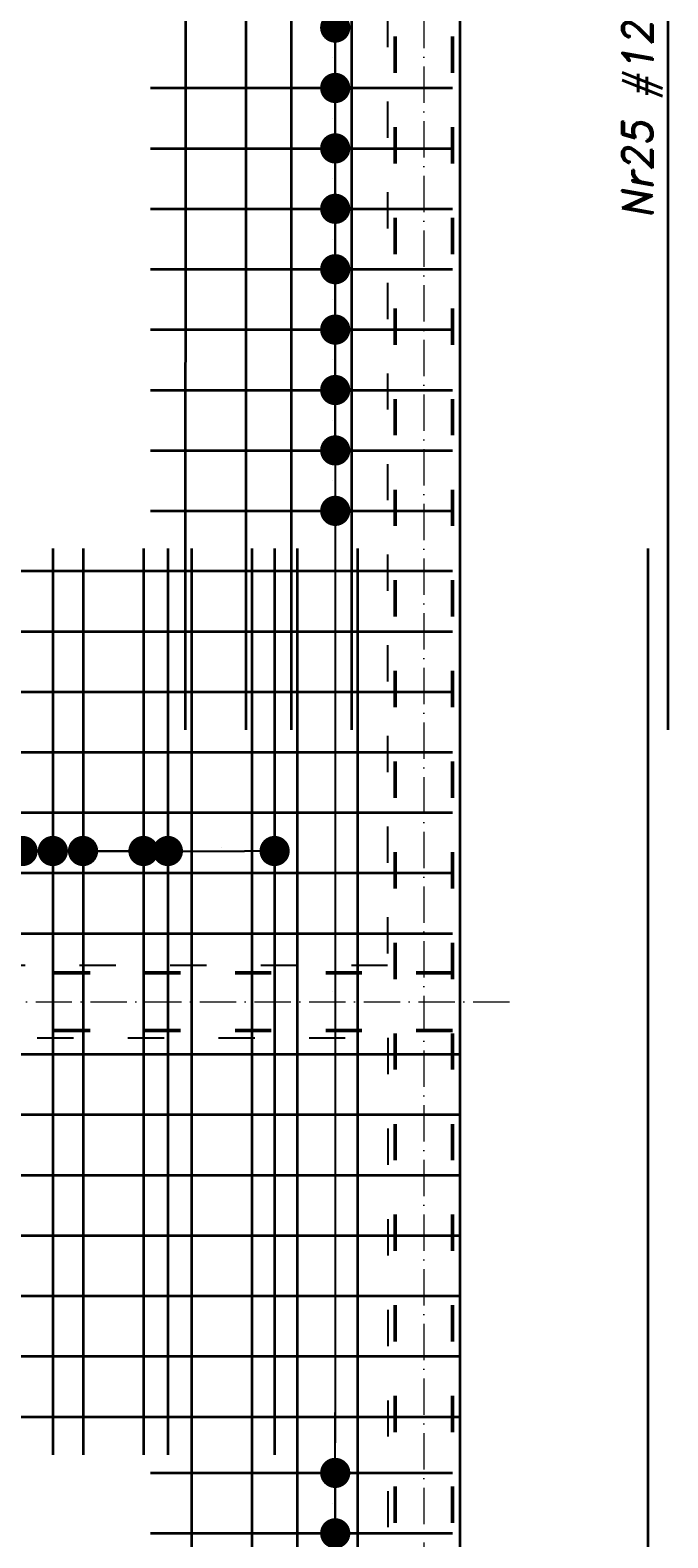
# Model space of a CAD drawing. Header units: millimetres. Extents: x 295948 to 312016, y 6878 to 18016.
# Tile 240 of 252: x 310618 to 310829, y 14522 to 15021. Entities that reach past the tile are written whole.
import ezdxf

# ---------------------------------------------------------------- set-up
doc = ezdxf.new("R2010")
doc.units = ezdxf.units.MM
doc.linetypes.add('ACAD_ISO03W100', pattern=[30, 12, -18])
doc.linetypes.add('ACAD_ISO10W100', pattern=[18, 12, -3, 0, -3])
for name, color, linetype, lineweight in [('konstrukcja', 3, 'Continuous', 35), ('konstrukcja wymiary', 1, 'Continuous', 13), ('opisy', 2, 'Continuous', 18), ('osie', 5, 'ACAD_ISO10W100', 13), ('zbrojenie', 4, 'Continuous', 50), ('zbrojenie płyty', 141, 'Continuous', 35)]:
    doc.layers.add(name, color=color, linetype=linetype, lineweight=lineweight)
doc.layers.add('przerywane', color=6, linetype='ACAD_ISO03W100')
doc.styles.add('KONSTRUKCJA', font='romand.shx', dxfattribs={"oblique": 10})
doc.styles.get("Standard").update_dxf_attribs({"font": 'romand.shx', "oblique": 10})
doc.dimstyles.new('150', dxfattribs={"dimtxt": 10, "dimasz": 7, "dimexe": 1.25, "dimexo": 0.625, "dimgap": 3, "dimtad": 1, "dimdec": 0, "dimrnd": 0.5, "dimtxsty": 'KONSTRUKCJA', "dimblk": 'ARCHTICK', "dimcen": 2.5, "dimadec": 0, "dimazin": 0, "dimtfac": 1, "dimtdec": 0, "dimtix": 1, "dimtmove": 0, "dimatfit": 3, "dimfxl": 4, "dimfxlon": 1, "dimarcsym": 0})
doc.dimstyles.new('kropki', dxfattribs={"dimtxt": 0.001, "dimasz": 10, "dimexe": 1.25, "dimexo": 0.625, "dimgap": 1, "dimtad": 1, "dimtxsty": 'Standard', "dimblk": 'DOT', "dimcen": 2.5, "dimadec": 0, "dimazin": 0, "dimtfac": 1, "dimtmove": 0, "dimatfit": 3, "dimfxl": 1, "dimfxlon": 1, "dimarcsym": 0})

# ---------------------------------------------------------------- blocks, each defined once
blk = doc.blocks.new('_ArchTick')
at = {"color": 0, "linetype": 'ByBlock', "lineweight": 13, "const_width": 0.15}
blk.add_lwpolyline([(-0.5, -0.5), (0.5, 0.5)], dxfattribs=at)
blk = doc.blocks.new('*D917')
at = {"layer": 'Defpoints', "color": 0, "transparency": 16777216}
for p in [(310736.63, 15501.22), (310572.63, 14393.22), (310736.63, 14393.22)]:
    blk.add_point(p, dxfattribs=at)
at = {"layer": 'konstrukcja wymiary', "color": 0, "lineweight": -2, "transparency": 16777216}
for p, q in [((310572.63, 15497.22), (310572.63, 15502.47)), ((310572.63, 15501.22), (310736.63, 15501.22)), ((310736.63, 15497.22), (310736.63, 15502.47))]:
    blk.add_line(p, q, dxfattribs=at)
at = {"layer": 'konstrukcja wymiary', "color": 0, "lineweight": -2, "transparency": 16777216, "xscale": 7, "yscale": 7, "zscale": 7, "rotation": 180}
blk.add_blockref('_ArchTick', (310572.63, 15501.22), dxfattribs=at)
at = {"layer": 'konstrukcja wymiary', "color": 0, "lineweight": -2, "transparency": 16777216, "xscale": 7, "yscale": 7, "zscale": 7}
blk.add_blockref('_ArchTick', (310736.63, 15501.22), dxfattribs=at)
at = {"layer": 'konstrukcja wymiary', "color": 0, "transparency": 16777216, "insert": (310654.63, 15509.22), "char_height": 10, "attachment_point": 5, "style": 'KONSTRUKCJA'}
blk.add_mtext('164', dxfattribs=at)
blk = doc.blocks.new('*D918')
at = {"layer": 'Defpoints', "color": 0, "transparency": 16777216}
for p in [(310760.63, 15501.22), (310760.63, 15291.22), (310736.63, 14393.22)]:
    blk.add_point(p, dxfattribs=at)
at = {"layer": 'konstrukcja wymiary', "color": 0, "lineweight": -2, "transparency": 16777216}
for p, q in [((310736.63, 15497.22), (310736.63, 15502.47)), ((310736.63, 15501.22), (310760.63, 15501.22)), ((310760.63, 15497.22), (310760.63, 15502.47))]:
    blk.add_line(p, q, dxfattribs=at)
at = {"layer": 'konstrukcja wymiary', "color": 0, "lineweight": -2, "transparency": 16777216, "xscale": 7, "yscale": 7, "zscale": 7, "rotation": 180}
blk.add_blockref('_ArchTick', (310736.63, 15501.22), dxfattribs=at)
at = {"layer": 'konstrukcja wymiary', "color": 0, "lineweight": -2, "transparency": 16777216, "xscale": 7, "yscale": 7, "zscale": 7}
blk.add_blockref('_ArchTick', (310760.63, 15501.22), dxfattribs=at)
at = {"layer": 'konstrukcja wymiary', "color": 0, "transparency": 16777216, "insert": (310748.63, 15509.22), "char_height": 10, "attachment_point": 5, "style": 'KONSTRUKCJA'}
blk.add_mtext('24', dxfattribs=at)
blk = doc.blocks.new('_Dot')
at = {"color": 0, "linetype": 'ByBlock', "lineweight": -2}
blk.add_line((-0.5, 0), (-1, 0), dxfattribs=at)
at = {"color": 0, "linetype": 'ByBlock', "const_width": 0.5}
blk.add_lwpolyline([(-0.25, 0, 1), (0.25, 0, 1)], format="xyb", close=True, dxfattribs=at)
blk = doc.blocks.new('*D1244')
at = {"layer": 'Defpoints', "color": 0, "transparency": 16777216}
for p in [(310708.13, 15041.72), (310708.13, 15021.72), (310719.29, 15021.72)]:
    blk.add_point(p, dxfattribs=at)
at = {"layer": 'konstrukcja wymiary', "color": 0, "lineweight": -2, "transparency": 16777216}
for p, q in [((310719.29, 15051.72), (310719.29, 15061.72)), ((310718.29, 15041.72), (310720.54, 15041.72)), ((310719.29, 15041.72), (310719.29, 15021.72)), ((310718.29, 15021.72), (310720.54, 15021.72)), ((310719.29, 15011.72), (310719.29, 15001.72))]:
    blk.add_line(p, q, dxfattribs=at)
at = {"layer": 'konstrukcja wymiary', "color": 0, "lineweight": -2, "transparency": 16777216, "xscale": 10, "yscale": 10, "zscale": 10}
for p, rotation in [((310719.29, 15041.72), 270), ((310719.29, 15021.72), 90)]:
    blk.add_blockref('_Dot', p, dxfattribs=dict(at, rotation=rotation))
at = {"layer": 'konstrukcja wymiary', "color": 0, "transparency": 16777216, "insert": (310718.29, 15031.72), "char_height": 0.001, "attachment_point": 5, "rotation": 90}
blk.add_mtext('20', dxfattribs=at)
blk = doc.blocks.new('*D1245')
at = {"layer": 'Defpoints', "color": 0, "transparency": 16777216}
for p in [(310708.13, 15021.72), (310708.13, 15001.72), (310719.29, 15001.72)]:
    blk.add_point(p, dxfattribs=at)
at = {"layer": 'konstrukcja wymiary', "color": 0, "lineweight": -2, "transparency": 16777216}
for p, q in [((310719.29, 15031.72), (310719.29, 15041.72)), ((310718.29, 15021.72), (310720.54, 15021.72)), ((310719.29, 15021.72), (310719.29, 15001.72)), ((310718.29, 15001.72), (310720.54, 15001.72)), ((310719.29, 14991.72), (310719.29, 14981.72))]:
    blk.add_line(p, q, dxfattribs=at)
at = {"layer": 'konstrukcja wymiary', "color": 0, "lineweight": -2, "transparency": 16777216, "xscale": 10, "yscale": 10, "zscale": 10}
for p, rotation in [((310719.29, 15021.72), 270), ((310719.29, 15001.72), 90)]:
    blk.add_blockref('_Dot', p, dxfattribs=dict(at, rotation=rotation))
at = {"layer": 'konstrukcja wymiary', "color": 0, "transparency": 16777216, "insert": (310718.29, 15011.72), "char_height": 0.001, "attachment_point": 5, "rotation": 90}
blk.add_mtext('20', dxfattribs=at)
blk = doc.blocks.new('*D1246')
at = {"layer": 'Defpoints', "color": 0, "transparency": 16777216}
for p in [(310708.13, 15001.72), (310704.69, 14981.72), (310719.29, 14981.72)]:
    blk.add_point(p, dxfattribs=at)
at = {"layer": 'konstrukcja wymiary', "color": 0, "lineweight": -2, "transparency": 16777216}
for p, q in [((310719.29, 15011.72), (310719.29, 15021.72)), ((310718.29, 15001.72), (310720.54, 15001.72)), ((310719.29, 15001.72), (310719.29, 14981.72)), ((310718.29, 14981.72), (310720.54, 14981.72)), ((310719.29, 14971.72), (310719.29, 14961.72))]:
    blk.add_line(p, q, dxfattribs=at)
at = {"layer": 'konstrukcja wymiary', "color": 0, "lineweight": -2, "transparency": 16777216, "xscale": 10, "yscale": 10, "zscale": 10}
for p, rotation in [((310719.29, 15001.72), 270), ((310719.29, 14981.72), 90)]:
    blk.add_blockref('_Dot', p, dxfattribs=dict(at, rotation=rotation))
at = {"layer": 'konstrukcja wymiary', "color": 0, "transparency": 16777216, "insert": (310718.29, 14991.72), "char_height": 0.001, "attachment_point": 5, "rotation": 90}
blk.add_mtext('20', dxfattribs=at)
blk = doc.blocks.new('*D1212')
at = {"layer": 'Defpoints', "color": 0, "transparency": 16777216}
for p in [(310704.69, 14981.72), (310708.13, 14961.72), (310719.29, 14961.72)]:
    blk.add_point(p, dxfattribs=at)
at = {"layer": 'konstrukcja wymiary', "color": 0, "lineweight": -2, "transparency": 16777216}
for p, q in [((310719.29, 14991.72), (310719.29, 15001.72)), ((310718.29, 14981.72), (310720.54, 14981.72)), ((310719.29, 14981.72), (310719.29, 14961.72)), ((310718.29, 14961.72), (310720.54, 14961.72)), ((310719.29, 14951.72), (310719.29, 14941.72))]:
    blk.add_line(p, q, dxfattribs=at)
at = {"layer": 'konstrukcja wymiary', "color": 0, "lineweight": -2, "transparency": 16777216, "xscale": 10, "yscale": 10, "zscale": 10}
for p, rotation in [((310719.29, 14981.72), 270), ((310719.29, 14961.72), 90)]:
    blk.add_blockref('_Dot', p, dxfattribs=dict(at, rotation=rotation))
at = {"layer": 'konstrukcja wymiary', "color": 0, "transparency": 16777216, "insert": (310718.29, 14971.72), "char_height": 0.001, "attachment_point": 5, "rotation": 90}
blk.add_mtext('20', dxfattribs=at)
blk = doc.blocks.new('*D1213')
at = {"layer": 'Defpoints', "color": 0, "transparency": 16777216}
for p in [(310708.13, 14961.72), (310708.13, 14941.72), (310719.29, 14941.72)]:
    blk.add_point(p, dxfattribs=at)
at = {"layer": 'konstrukcja wymiary', "color": 0, "lineweight": -2, "transparency": 16777216}
for p, q in [((310719.29, 14971.72), (310719.29, 14981.72)), ((310718.29, 14961.72), (310720.54, 14961.72)), ((310719.29, 14961.72), (310719.29, 14941.72)), ((310718.29, 14941.72), (310720.54, 14941.72)), ((310719.29, 14931.72), (310719.29, 14921.72))]:
    blk.add_line(p, q, dxfattribs=at)
at = {"layer": 'konstrukcja wymiary', "color": 0, "lineweight": -2, "transparency": 16777216, "xscale": 10, "yscale": 10, "zscale": 10}
for p, rotation in [((310719.29, 14961.72), 270), ((310719.29, 14941.72), 90)]:
    blk.add_blockref('_Dot', p, dxfattribs=dict(at, rotation=rotation))
at = {"layer": 'konstrukcja wymiary', "color": 0, "transparency": 16777216, "insert": (310718.29, 14951.72), "char_height": 0.001, "attachment_point": 5, "rotation": 90}
blk.add_mtext('20', dxfattribs=at)
blk = doc.blocks.new('*D1214')
at = {"layer": 'Defpoints', "color": 0, "transparency": 16777216}
for p in [(310708.13, 14941.72), (310704.69, 14921.72), (310719.29, 14921.72)]:
    blk.add_point(p, dxfattribs=at)
at = {"layer": 'konstrukcja wymiary', "color": 0, "lineweight": -2, "transparency": 16777216}
for p, q in [((310719.29, 14951.72), (310719.29, 14961.72)), ((310718.29, 14941.72), (310720.54, 14941.72)), ((310719.29, 14941.72), (310719.29, 14921.72)), ((310718.29, 14921.72), (310720.54, 14921.72)), ((310719.29, 14911.72), (310719.29, 14901.72))]:
    blk.add_line(p, q, dxfattribs=at)
at = {"layer": 'konstrukcja wymiary', "color": 0, "lineweight": -2, "transparency": 16777216, "xscale": 10, "yscale": 10, "zscale": 10}
for p, rotation in [((310719.29, 14941.72), 270), ((310719.29, 14921.72), 90)]:
    blk.add_blockref('_Dot', p, dxfattribs=dict(at, rotation=rotation))
at = {"layer": 'konstrukcja wymiary', "color": 0, "transparency": 16777216, "insert": (310718.29, 14931.72), "char_height": 0.001, "attachment_point": 5, "rotation": 90}
blk.add_mtext('20', dxfattribs=at)
blk = doc.blocks.new('*D1215')
at = {"layer": 'Defpoints', "color": 0, "transparency": 16777216}
for p in [(310704.69, 14921.72), (310708.13, 14901.72), (310719.29, 14901.72)]:
    blk.add_point(p, dxfattribs=at)
at = {"layer": 'konstrukcja wymiary', "color": 0, "lineweight": -2, "transparency": 16777216}
for p, q in [((310719.29, 14931.72), (310719.29, 14941.72)), ((310718.29, 14921.72), (310720.54, 14921.72)), ((310719.29, 14921.72), (310719.29, 14901.72)), ((310718.29, 14901.72), (310720.54, 14901.72)), ((310719.29, 14891.72), (310719.29, 14881.72))]:
    blk.add_line(p, q, dxfattribs=at)
at = {"layer": 'konstrukcja wymiary', "color": 0, "lineweight": -2, "transparency": 16777216, "xscale": 10, "yscale": 10, "zscale": 10}
for p, rotation in [((310719.29, 14921.72), 270), ((310719.29, 14901.72), 90)]:
    blk.add_blockref('_Dot', p, dxfattribs=dict(at, rotation=rotation))
at = {"layer": 'konstrukcja wymiary', "color": 0, "transparency": 16777216, "insert": (310718.29, 14911.72), "char_height": 0.001, "attachment_point": 5, "rotation": 90}
blk.add_mtext('20', dxfattribs=at)
blk = doc.blocks.new('*D1216')
at = {"layer": 'Defpoints', "color": 0, "transparency": 16777216}
for p in [(310708.13, 14901.72), (310708.13, 14881.72), (310719.29, 14881.72)]:
    blk.add_point(p, dxfattribs=at)
at = {"layer": 'konstrukcja wymiary', "color": 0, "lineweight": -2, "transparency": 16777216}
for p, q in [((310719.29, 14911.72), (310719.29, 14921.72)), ((310718.29, 14901.72), (310720.54, 14901.72)), ((310719.29, 14901.72), (310719.29, 14881.72)), ((310718.29, 14881.72), (310720.54, 14881.72)), ((310719.29, 14871.72), (310719.29, 14861.72))]:
    blk.add_line(p, q, dxfattribs=at)
at = {"layer": 'konstrukcja wymiary', "color": 0, "lineweight": -2, "transparency": 16777216, "xscale": 10, "yscale": 10, "zscale": 10}
for p, rotation in [((310719.29, 14901.72), 270), ((310719.29, 14881.72), 90)]:
    blk.add_blockref('_Dot', p, dxfattribs=dict(at, rotation=rotation))
at = {"layer": 'konstrukcja wymiary', "color": 0, "transparency": 16777216, "insert": (310718.29, 14891.72), "char_height": 0.001, "attachment_point": 5, "rotation": 90}
blk.add_mtext('20', dxfattribs=at)
blk = doc.blocks.new('*D1217')
at = {"layer": 'Defpoints', "color": 0, "transparency": 16777216}
for p in [(310708.13, 14881.72), (310708.13, 14861.72), (310719.29, 14861.72)]:
    blk.add_point(p, dxfattribs=at)
at = {"layer": 'konstrukcja wymiary', "color": 0, "lineweight": -2, "transparency": 16777216}
for p, q in [((310719.29, 14891.72), (310719.29, 14901.72)), ((310718.29, 14881.72), (310720.54, 14881.72)), ((310719.29, 14881.72), (310719.29, 14861.72)), ((310718.29, 14861.72), (310720.54, 14861.72)), ((310719.29, 14851.72), (310719.29, 14841.72))]:
    blk.add_line(p, q, dxfattribs=at)
at = {"layer": 'konstrukcja wymiary', "color": 0, "lineweight": -2, "transparency": 16777216, "xscale": 10, "yscale": 10, "zscale": 10}
for p, rotation in [((310719.29, 14881.72), 270), ((310719.29, 14861.72), 90)]:
    blk.add_blockref('_Dot', p, dxfattribs=dict(at, rotation=rotation))
at = {"layer": 'konstrukcja wymiary', "color": 0, "transparency": 16777216, "insert": (310718.29, 14871.72), "char_height": 0.001, "attachment_point": 5, "rotation": 90}
blk.add_mtext('20', dxfattribs=at)
blk = doc.blocks.new('*D1258')
at = {"layer": 'Defpoints', "color": 0, "transparency": 16777216}
for p in [(310708.13, 14861.72), (310708.13, 14543.22), (310719.29, 14543.22)]:
    blk.add_point(p, dxfattribs=at)
at = {"layer": 'konstrukcja wymiary', "color": 0, "lineweight": -2, "transparency": 16777216}
for p, q in [((310718.29, 14861.72), (310720.54, 14861.72)), ((310719.29, 14851.72), (310719.29, 14553.22)), ((310718.29, 14543.22), (310720.54, 14543.22))]:
    blk.add_line(p, q, dxfattribs=at)
at = {"layer": 'konstrukcja wymiary', "color": 0, "lineweight": -2, "transparency": 16777216, "xscale": 10, "yscale": 10, "zscale": 10}
for p, rotation in [((310719.29, 14861.72), 90), ((310719.29, 14543.22), 270)]:
    blk.add_blockref('_Dot', p, dxfattribs=dict(at, rotation=rotation))
at = {"layer": 'konstrukcja wymiary', "color": 0, "transparency": 16777216, "insert": (310718.29, 14702.47), "char_height": 0.001, "attachment_point": 5, "rotation": 90}
blk.add_mtext('318,5', dxfattribs=at)
blk = doc.blocks.new('*D1259')
at = {"layer": 'Defpoints', "color": 0, "transparency": 16777216}
for p in [(310708.13, 14543.22), (310708.13, 14523.22), (310719.29, 14523.22)]:
    blk.add_point(p, dxfattribs=at)
at = {"layer": 'konstrukcja wymiary', "color": 0, "lineweight": -2, "transparency": 16777216}
for p, q in [((310719.29, 14553.22), (310719.29, 14563.22)), ((310718.29, 14543.22), (310720.54, 14543.22)), ((310719.29, 14543.22), (310719.29, 14523.22)), ((310718.29, 14523.22), (310720.54, 14523.22)), ((310719.29, 14513.22), (310719.29, 14503.22))]:
    blk.add_line(p, q, dxfattribs=at)
at = {"layer": 'konstrukcja wymiary', "color": 0, "lineweight": -2, "transparency": 16777216, "xscale": 10, "yscale": 10, "zscale": 10}
for p, rotation in [((310719.29, 14543.22), 270), ((310719.29, 14523.22), 90)]:
    blk.add_blockref('_Dot', p, dxfattribs=dict(at, rotation=rotation))
at = {"layer": 'konstrukcja wymiary', "color": 0, "transparency": 16777216, "insert": (310718.29, 14533.22), "char_height": 0.001, "attachment_point": 5, "rotation": 90}
blk.add_mtext('20', dxfattribs=at)
blk = doc.blocks.new('*D1260')
at = {"layer": 'Defpoints', "color": 0, "transparency": 16777216}
for p in [(310708.13, 14523.22), (310708.13, 14503.22), (310719.29, 14503.22)]:
    blk.add_point(p, dxfattribs=at)
at = {"layer": 'konstrukcja wymiary', "color": 0, "lineweight": -2, "transparency": 16777216}
for p, q in [((310719.29, 14533.22), (310719.29, 14543.22)), ((310718.29, 14523.22), (310720.54, 14523.22)), ((310719.29, 14523.22), (310719.29, 14503.22)), ((310718.29, 14503.22), (310720.54, 14503.22)), ((310719.29, 14493.22), (310719.29, 14483.22))]:
    blk.add_line(p, q, dxfattribs=at)
at = {"layer": 'konstrukcja wymiary', "color": 0, "lineweight": -2, "transparency": 16777216, "xscale": 10, "yscale": 10, "zscale": 10}
for p, rotation in [((310719.29, 14523.22), 270), ((310719.29, 14503.22), 90)]:
    blk.add_blockref('_Dot', p, dxfattribs=dict(at, rotation=rotation))
at = {"layer": 'konstrukcja wymiary', "color": 0, "transparency": 16777216, "insert": (310718.29, 14513.22), "char_height": 0.001, "attachment_point": 5, "rotation": 90}
blk.add_mtext('20', dxfattribs=at)
blk = doc.blocks.new('*D1261')
at = {"layer": 'Defpoints', "color": 0, "transparency": 16777216}
for p in [(310708.13, 14503.22), (310706.68, 14483.22), (310719.29, 14483.22)]:
    blk.add_point(p, dxfattribs=at)
at = {"layer": 'konstrukcja wymiary', "color": 0, "lineweight": -2, "transparency": 16777216}
for p, q in [((310719.29, 14513.22), (310719.29, 14523.22)), ((310718.29, 14503.22), (310720.54, 14503.22)), ((310719.29, 14503.22), (310719.29, 14483.22)), ((310718.29, 14483.22), (310720.54, 14483.22)), ((310719.29, 14473.22), (310719.29, 14463.22))]:
    blk.add_line(p, q, dxfattribs=at)
at = {"layer": 'konstrukcja wymiary', "color": 0, "lineweight": -2, "transparency": 16777216, "xscale": 10, "yscale": 10, "zscale": 10}
for p, rotation in [((310719.29, 14503.22), 270), ((310719.29, 14483.22), 90)]:
    blk.add_blockref('_Dot', p, dxfattribs=dict(at, rotation=rotation))
at = {"layer": 'konstrukcja wymiary', "color": 0, "transparency": 16777216, "insert": (310718.29, 14493.22), "char_height": 0.001, "attachment_point": 5, "rotation": 90}
blk.add_mtext('20', dxfattribs=at)
blk = doc.blocks.new('*D1308')
at = {"layer": 'Defpoints', "color": 0, "transparency": 16777216}
for p in [(310615.82, 14749.11), (310595.82, 14721.72), (310615.82, 14721.72)]:
    blk.add_point(p, dxfattribs=at)
at = {"layer": 'konstrukcja wymiary', "color": 0, "lineweight": -2, "transparency": 16777216}
for p, q in [((310595.82, 14748.11), (310595.82, 14750.36)), ((310615.82, 14748.11), (310615.82, 14750.36)), ((310585.82, 14749.11), (310575.82, 14749.11)), ((310595.82, 14749.11), (310615.82, 14749.11)), ((310625.82, 14749.11), (310635.82, 14749.11))]:
    blk.add_line(p, q, dxfattribs=at)
at = {"layer": 'konstrukcja wymiary', "color": 0, "lineweight": -2, "transparency": 16777216, "xscale": 10, "yscale": 10, "zscale": 10}
blk.add_blockref('_Dot', (310595.82, 14749.11), dxfattribs=at)
at = {"layer": 'konstrukcja wymiary', "color": 0, "lineweight": -2, "transparency": 16777216, "xscale": 10, "yscale": 10, "zscale": 10, "rotation": 180}
blk.add_blockref('_Dot', (310615.82, 14749.11), dxfattribs=at)
at = {"layer": 'konstrukcja wymiary', "color": 0, "transparency": 16777216, "insert": (310605.82, 14750.11), "char_height": 0.001, "attachment_point": 5}
blk.add_mtext('20', dxfattribs=at)
blk = doc.blocks.new('*D1309')
at = {"layer": 'Defpoints', "color": 0, "transparency": 16777216}
for p in [(310635.82, 14749.11), (310615.82, 14721.72), (310635.82, 14721.72)]:
    blk.add_point(p, dxfattribs=at)
at = {"layer": 'konstrukcja wymiary', "color": 0, "lineweight": -2, "transparency": 16777216}
for p, q in [((310615.82, 14748.11), (310615.82, 14750.36)), ((310635.82, 14748.11), (310635.82, 14750.36)), ((310605.82, 14749.11), (310595.82, 14749.11)), ((310615.82, 14749.11), (310635.82, 14749.11)), ((310645.82, 14749.11), (310655.82, 14749.11))]:
    blk.add_line(p, q, dxfattribs=at)
at = {"layer": 'konstrukcja wymiary', "color": 0, "lineweight": -2, "transparency": 16777216, "xscale": 10, "yscale": 10, "zscale": 10}
blk.add_blockref('_Dot', (310615.82, 14749.11), dxfattribs=at)
at = {"layer": 'konstrukcja wymiary', "color": 0, "lineweight": -2, "transparency": 16777216, "xscale": 10, "yscale": 10, "zscale": 10, "rotation": 180}
blk.add_blockref('_Dot', (310635.82, 14749.11), dxfattribs=at)
at = {"layer": 'konstrukcja wymiary', "color": 0, "transparency": 16777216, "insert": (310625.82, 14750.11), "char_height": 0.001, "attachment_point": 5}
blk.add_mtext('20', dxfattribs=at)
blk = doc.blocks.new('*D1310')
at = {"layer": 'Defpoints', "color": 0, "transparency": 16777216}
for p in [(310625.82, 14749.11), (310625.82, 14721.72), (310635.82, 14721.72)]:
    blk.add_point(p, dxfattribs=at)
at = {"layer": 'konstrukcja wymiary', "color": 0, "lineweight": -2, "transparency": 16777216}
for p, q in [((310625.82, 14748.11), (310625.82, 14750.36)), ((310635.82, 14748.11), (310635.82, 14750.36)), ((310615.82, 14749.11), (310605.82, 14749.11)), ((310635.82, 14749.11), (310625.82, 14749.11)), ((310645.82, 14749.11), (310655.82, 14749.11))]:
    blk.add_line(p, q, dxfattribs=at)
at = {"layer": 'konstrukcja wymiary', "color": 0, "lineweight": -2, "transparency": 16777216, "xscale": 10, "yscale": 10, "zscale": 10}
blk.add_blockref('_Dot', (310625.82, 14749.11), dxfattribs=at)
at = {"layer": 'konstrukcja wymiary', "color": 0, "lineweight": -2, "transparency": 16777216, "xscale": 10, "yscale": 10, "zscale": 10, "rotation": 180}
blk.add_blockref('_Dot', (310635.82, 14749.11), dxfattribs=at)
at = {"layer": 'konstrukcja wymiary', "color": 0, "transparency": 16777216, "insert": (310630.82, 14750.11), "char_height": 0.001, "attachment_point": 5}
blk.add_mtext('10', dxfattribs=at)
blk = doc.blocks.new('*D1311')
at = {"layer": 'Defpoints', "color": 0, "transparency": 16777216}
for p in [(310655.82, 14749.11), (310625.82, 14721.72), (310655.82, 14721.72)]:
    blk.add_point(p, dxfattribs=at)
at = {"layer": 'konstrukcja wymiary', "color": 0, "lineweight": -2, "transparency": 16777216}
for p, q in [((310625.82, 14748.11), (310625.82, 14750.36)), ((310655.82, 14748.11), (310655.82, 14750.36)), ((310635.82, 14749.11), (310645.82, 14749.11))]:
    blk.add_line(p, q, dxfattribs=at)
at = {"layer": 'konstrukcja wymiary', "color": 0, "lineweight": -2, "transparency": 16777216, "xscale": 10, "yscale": 10, "zscale": 10, "rotation": 180}
blk.add_blockref('_Dot', (310625.82, 14749.11), dxfattribs=at)
at = {"layer": 'konstrukcja wymiary', "color": 0, "lineweight": -2, "transparency": 16777216, "xscale": 10, "yscale": 10, "zscale": 10}
blk.add_blockref('_Dot', (310655.82, 14749.11), dxfattribs=at)
at = {"layer": 'konstrukcja wymiary', "color": 0, "transparency": 16777216, "insert": (310640.82, 14750.11), "char_height": 0.001, "attachment_point": 5}
blk.add_mtext('30', dxfattribs=at)
blk = doc.blocks.new('*D1357')
at = {"layer": 'Defpoints', "color": 0, "transparency": 16777216}
for p in [(310663.9, 14749.11), (310655.82, 14721.72), (310663.9, 14721.72)]:
    blk.add_point(p, dxfattribs=at)
at = {"layer": 'konstrukcja wymiary', "color": 0, "lineweight": -2, "transparency": 16777216}
for p, q in [((310655.82, 14748.11), (310655.82, 14750.36)), ((310663.9, 14748.11), (310663.9, 14750.36)), ((310645.82, 14749.11), (310635.82, 14749.11)), ((310655.82, 14749.11), (310663.9, 14749.11)), ((310673.9, 14749.11), (310683.9, 14749.11))]:
    blk.add_line(p, q, dxfattribs=at)
at = {"layer": 'konstrukcja wymiary', "color": 0, "lineweight": -2, "transparency": 16777216, "xscale": 10, "yscale": 10, "zscale": 10}
blk.add_blockref('_Dot', (310655.82, 14749.11), dxfattribs=at)
at = {"layer": 'konstrukcja wymiary', "color": 0, "lineweight": -2, "transparency": 16777216, "xscale": 10, "yscale": 10, "zscale": 10, "rotation": 180}
blk.add_blockref('_Dot', (310663.9, 14749.11), dxfattribs=at)
at = {"layer": 'konstrukcja wymiary', "color": 0, "transparency": 16777216, "insert": (310659.86, 14750.11), "char_height": 0.001, "attachment_point": 5}
blk.add_mtext('8,08', dxfattribs=at)
blk = doc.blocks.new('*D1358')
at = {"layer": 'Defpoints', "color": 0, "transparency": 16777216}
for p in [(310699.23, 14749.11), (310663.9, 14721.72), (310699.23, 14721.72)]:
    blk.add_point(p, dxfattribs=at)
at = {"layer": 'konstrukcja wymiary', "color": 0, "lineweight": -2, "transparency": 16777216}
for p, q in [((310663.9, 14748.11), (310663.9, 14750.36)), ((310699.23, 14748.11), (310699.23, 14750.36)), ((310673.9, 14749.11), (310689.23, 14749.11))]:
    blk.add_line(p, q, dxfattribs=at)
at = {"layer": 'konstrukcja wymiary', "color": 0, "lineweight": -2, "transparency": 16777216, "xscale": 10, "yscale": 10, "zscale": 10, "rotation": 180}
blk.add_blockref('_Dot', (310663.9, 14749.11), dxfattribs=at)
at = {"layer": 'konstrukcja wymiary', "color": 0, "lineweight": -2, "transparency": 16777216, "xscale": 10, "yscale": 10, "zscale": 10}
blk.add_blockref('_Dot', (310699.23, 14749.11), dxfattribs=at)
at = {"layer": 'konstrukcja wymiary', "color": 0, "transparency": 16777216, "insert": (310681.57, 14750.11), "char_height": 0.001, "attachment_point": 5}
blk.add_mtext('35,33', dxfattribs=at)

msp = doc.modelspace()

# ---------------------------------------------------------------- linework, layer by layer
at = {"layer": 'konstrukcja'}
msp.add_line((310760.631, 14052.224), (310760.631, 15291.224), dxfattribs=at)
at = {"layer": 'osie'}
for p, q in [((310748.631, 15606.148), (310748.631, 13976.332)), ((308773.963, 14699.224), (310778.683, 14699.224))]:
    msp.add_line(p, q, dxfattribs=at)
at = {"layer": 'przerywane'}
for p, q in [((310736.631, 15267.224), (310736.631, 14711.224)), ((310736.631, 14711.224), (310340.631, 14711.224)), ((310140.631, 14687.224), (310736.748, 14687.224)), ((310736.748, 14687.224), (310736.748, 14076.224))]:
    msp.add_line(p, q, dxfattribs=at)
at = {"layer": 'zbrojenie', "linetype": 'ACAD_ISO03W100'}
for p, q in [((310739.131, 15288.724), (310739.131, 14054.724)), ((310758.131, 15288.724), (310758.131, 14054.724)), ((310758.131, 14708.724), (308979.131, 14708.724)), ((310758.131, 14689.724), (308979.131, 14689.724))]:
    msp.add_line(p, q, dxfattribs=at)
at = {"layer": 'zbrojenie płyty'}
for p, q in [((310669.744, 15438.724), (310669.672, 14789.224)), ((310689.744, 15438.724), (310689.672, 14789.224)), ((310704.744, 15438.724), (310704.672, 14789.224)), ((310724.744, 15288.724), (310724.679, 14789.224)), ((310829.382, 15288.724), (310829.382, 14789.224)), ((310658.131, 15001.724), (310758.131, 15001.724)), ((310658.131, 14981.724), (310758.131, 14981.724)), ((310658.131, 14961.724), (310758.131, 14961.724)), ((310658.131, 14941.724), (310758.131, 14941.724)), ((310658.131, 14921.724), (310758.131, 14921.724)), ((310658.131, 14901.724), (310758.131, 14901.724)), ((310658.131, 14881.724), (310758.131, 14881.724)), ((310658.131, 14861.724), (310758.131, 14861.724)), ((310625.819, 14849.224), (310625.819, 14549.224)), ((310635.819, 14849.224), (310635.819, 14549.224)), ((310655.819, 14849.224), (310655.819, 14549.224)), ((310663.899, 14849.224), (310663.899, 14549.224)), ((310671.678, 14849.224), (310671.678, 14396.224)), ((310691.678, 14849.224), (310691.678, 14396.224)), ((310699.231, 14849.224), (310699.231, 14549.224)), ((310706.678, 14849.224), (310706.678, 14396.224)), ((310726.687, 14849.224), (310726.687, 14396.224)), ((310822.789, 14849.224), (310822.789, 14054.724)), ((310758.131, 14841.724), (309838.631, 14841.724)), ((310758.131, 14821.724), (309838.631, 14821.724)), ((310758.131, 14801.724), (309838.631, 14801.724)), ((310758.131, 14781.724), (309838.631, 14781.724)), ((310758.131, 14761.724), (309838.631, 14761.724)), ((310758.131, 14741.724), (309838.631, 14741.724)), ((310758.131, 14721.724), (309838.631, 14721.724)), ((310760.131, 14681.724), (309840.631, 14681.724)), ((310760.131, 14661.724), (309840.631, 14661.724)), ((310760.131, 14641.724), (309840.631, 14641.724)), ((310760.131, 14621.724), (309840.631, 14621.724)), ((310760.131, 14601.724), (309840.631, 14601.724)), ((310760.131, 14581.724), (309840.631, 14581.724)), ((310760.131, 14561.724), (309840.631, 14561.724)), ((310658.131, 14543.224), (310758.131, 14543.224)), ((310658.131, 14523.224), (310758.131, 14523.224))]:
    msp.add_line(p, q, dxfattribs=at)

# ---------------------------------------------------------------- texts
at = {"layer": 'opisy', "insert": (310820.98, 15038.974), "char_height": 9.99999, "width": 253.11941, "attachment_point": 5, "rotation": 90}
msp.add_mtext('Nr25 #12 szt.18 l=550', dxfattribs=at)

# ---------------------------------------------------------------- dimensions: what is measured, and where the dimension line sits
at = {"layer": 'konstrukcja wymiary'}
for base, p1, p2, dimstyle, picture, middle in [((310736.631, 15501.224), (310572.631, 14393.224), (310736.631, 14393.224), '150', '*D917', (310654.631, 15509.224)), ((310760.631, 15501.224), (310736.631, 14393.224), (310760.631, 15291.224), '150', '*D918', (310748.631, 15509.224)), ((310615.819, 14749.109), (310595.819, 14721.724), (310615.819, 14721.724), 'kropki', '*D1308', (310605.819, 14750.109)), ((310635.819, 14749.109), (310615.819, 14721.724), (310635.819, 14721.724), 'kropki', '*D1309', (310625.819, 14750.109)), ((310625.819, 14749.109), (310635.819, 14721.724), (310625.819, 14721.724), 'kropki', '*D1310', (310630.819, 14750.109)), ((310655.819, 14749.109), (310625.819, 14721.724), (310655.819, 14721.724), 'kropki', '*D1311', (310640.819, 14750.109)), ((310663.899, 14749.109), (310655.819, 14721.724), (310663.899, 14721.724), 'kropki', '*D1357', (310659.859, 14750.109)), ((310699.231, 14749.109), (310663.899, 14721.724), (310699.231, 14721.724), 'kropki', '*D1358', (310681.565, 14750.109))]:
    dim = msp.add_linear_dim(base=base, p1=p1, p2=p2, dimstyle=dimstyle, override={"dimtmove": 1}, dxfattribs=at)
    dim.commit()
    dim.dimension.update_dxf_attribs({"geometry": picture, "text_midpoint": middle})
for base, p1, p2, picture, middle in [((310719.293, 15021.724), (310708.131, 15041.724), (310708.131, 15021.724), '*D1244', (310718.293, 15031.724)), ((310719.293, 15001.724), (310708.131, 15021.724), (310708.131, 15001.724), '*D1245', (310718.293, 15011.724)), ((310719.293, 14981.724), (310708.131, 15001.724), (310704.693, 14981.724), '*D1246', (310718.293, 14991.724)), ((310719.293, 14961.724), (310704.693, 14981.724), (310708.131, 14961.724), '*D1212', (310718.293, 14971.724)), ((310719.293, 14941.724), (310708.131, 14961.724), (310708.131, 14941.724), '*D1213', (310718.293, 14951.724)), ((310719.293, 14921.724), (310708.131, 14941.724), (310704.687, 14921.724), '*D1214', (310718.293, 14931.724)), ((310719.293, 14901.724), (310704.687, 14921.724), (310708.131, 14901.724), '*D1215', (310718.293, 14911.724)), ((310719.293, 14881.724), (310708.131, 14901.724), (310708.131, 14881.724), '*D1216', (310718.293, 14891.724)), ((310719.293, 14861.724), (310708.131, 14881.724), (310708.131, 14861.724), '*D1217', (310718.293, 14871.724)), ((310719.293, 14543.224), (310708.131, 14861.724), (310708.131, 14543.224), '*D1258', (310718.293, 14702.474)), ((310719.293, 14523.224), (310708.131, 14543.224), (310708.131, 14523.224), '*D1259', (310718.293, 14533.224)), ((310719.293, 14503.224), (310708.131, 14523.224), (310708.131, 14503.224), '*D1260', (310718.293, 14513.224)), ((310719.293, 14483.224), (310708.131, 14503.224), (310706.678, 14483.224), '*D1261', (310718.293, 14493.224))]:
    dim = msp.add_linear_dim(base=base, p1=p1, p2=p2, angle=90, dimstyle='kropki', override={"dimtmove": 1}, dxfattribs=at)
    dim.commit()
    dim.dimension.update_dxf_attribs({"geometry": picture, "text_midpoint": middle})

doc.saveas('drawing.dxf')
